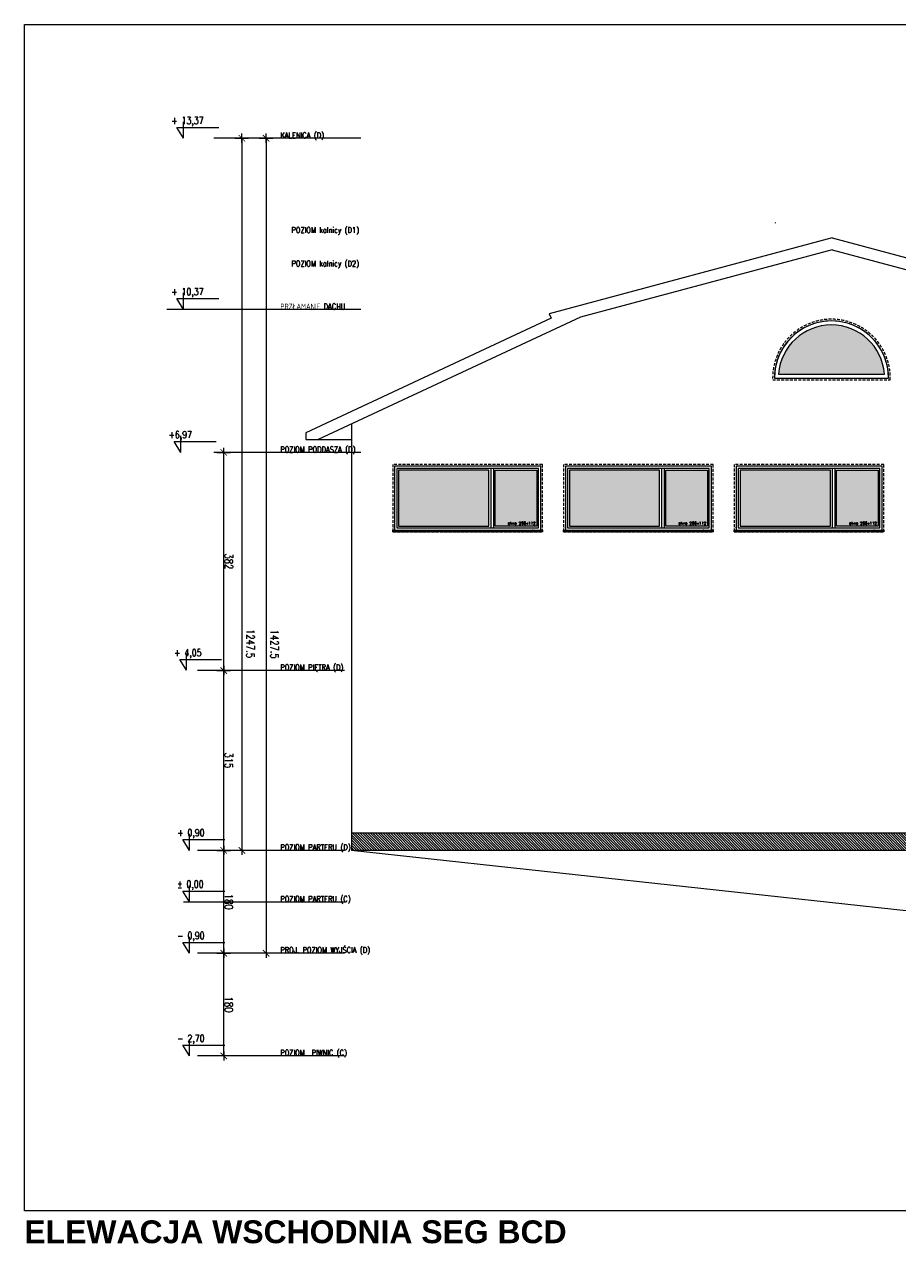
# Model space of a CAD drawing. Header units: millimetres. Extents: x -82287 to 177822, y -399756 to 0.
# Tile 33 of 228: x 61139 to 62668, y -241835 to -239700. Entities that reach past the tile are written whole.
import ezdxf
from ezdxf.enums import TextEntityAlignment as Align

# ---------------------------------------------------------------- set-up
doc = ezdxf.new("R2010")
doc.units = ezdxf.units.MM
doc.header["$MEASUREMENT"] = 0
doc.linetypes.add('SUŁOSZOWA - PB 21 03$0$CARKOVANA', pattern=[7.5, 5, -2.5])
doc.layers.get('DEFPOINTS').update_dxf_attribs({"lineweight": 50})
doc.layers.add('FL_XREF', color=252, linetype='Continuous')
for name, color, linetype, lineweight in [('SUŁOSZOWA - PB 21 03$0$! opisy okien elewacja', 251, 'Continuous', 0), ('SUŁOSZOWA - PB 21 03$0$!! 0_ Istn-okna', 251, 'Continuous', 0), ('SUŁOSZOWA - PB 21 03$0$!! 0_ Istn-sciany', 251, 'Continuous', 0), ('SUŁOSZOWA - PB 21 03$0$!! 0_ Opis', 251, 'Continuous', 0), ('SUŁOSZOWA - PB 21 03$0$!! 0_ WIDOK ELEWACJA', 251, 'Continuous', 0), ('SUŁOSZOWA - PB 21 03$0$!! 0_Opis_pom', 251, 'Continuous', 0), ('SUŁOSZOWA - PB 21 03$0$!! 1_Hatch dach', 251, 'Continuous', 0), ('SUŁOSZOWA - PB 21 03$0$!! 1_OPIS POM NOWE', 251, 'Continuous', 0), ('SUŁOSZOWA - PB 21 03$0$!! 2_ELEWACJA COKÓŁ', 251, 'Continuous', 0), ('SUŁOSZOWA - PB 21 03$0$!! 2_NOWE OKNA WIDOk - remont', 251, 'Continuous', 0), ('SUŁOSZOWA - PB 21 03$0$0-rzedne-blok', 251, 'Continuous', 0)]:
    doc.layers.add(name, color=color, linetype=linetype, lineweight=lineweight)
doc.layers.add('SUŁOSZOWA - PB 21 03$0$ND', color=251, linetype='Continuous', lineweight=0, plot=False)
doc.styles.add('SUŁOSZOWA - PB 21 03$0$ARIAL', font='tahoma.ttf')
doc.styles.add('SUŁOSZOWA - PB 21 03$0$DEUTSCH', font='SIMPLEX8')
doc.styles.add('SUŁOSZOWA - PB 21 03$0$SIMPLEX', font='simplex.shx', dxfattribs={"width": 0.77})
doc.styles.add('SUŁOSZOWA - PB 21 03$0$STYLE10', font='arialbd.ttf')
doc.styles.add('SUŁOSZOWA - PB 21 03$0$TXT', font='simplex.shx')
doc.dimstyles.new('SUŁOSZOWA - PB 21 03$0$OL PB 100', dxfattribs={"dimscale": 4, "dimtxt": 3.5, "dimasz": 0.2, "dimexe": 10, "dimexo": 10, "dimgap": 0.5, "dimtad": 1, "dimdec": 1, "dimrnd": 0.5, "dimzin": 9, "dimdsep": 46, "dimtxsty": 'SUŁOSZOWA - PB 21 03$0$SIMPLEX', "dimblk": 'SUŁOSZOWA - PB 21 03$0$thick_MSz', "dimcen": 0.05, "dimdle": 8, "dimse1": 1, "dimse2": 1, "dimclrd": 256, "dimclre": 256, "dimclrt": 3, "dimadec": 1, "dimazin": 2, "dimtfac": 1, "dimtdec": 1, "dimtix": 1, "dimtofl": 0, "dimtmove": 2, "dimatfit": 3, "dimldrblk": 'SUŁOSZOWA - PB 21 03$0$thick_MSz', "dimfxl": 10, "dimfxlon": 1, "dimtolj": 1, "dimlwd": -1, "dimlwe": -1, "dimarcsym": 0})

# ---------------------------------------------------------------- blocks, each defined once
blk = doc.blocks.new('SUŁOSZOWA - PB 21 03$0$okno 266x112')
at = {"layer": 'SUŁOSZOWA - PB 21 03$0$!! 1_Hatch dach', "true_color": 0x575757}
h = blk.add_hatch(dxfattribs=at)
h.set_pattern_fill('ANSI31', color=251, scale=0.05, angle=180)
h.set_pattern_definition([(225, (48759.55389, -227260.51076), (0.11225320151, -0.11225320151), [])])
h.paths.add_polyline_path([(212, 10312.8), (-50, 10312.8), (-50, 10315.8), (212, 10315.8)])
h = blk.add_hatch(dxfattribs=at)
h.set_pattern_fill('DOTS', color=251, angle=180)
h.set_pattern_definition([(180, (0, 0), (-0.79375, -1.5875), [0, -1.5875])])
h.paths.add_polyline_path([(43.8, 10207.8), (202, 10207.8), (202, 10305.8), (43.8, 10305.8)])
h.paths.add_polyline_path([(32.8, 10207.8), (-40, 10207.8), (-40, 10305.8), (32.8, 10305.8)])
at = {"layer": 'SUŁOSZOWA - PB 21 03$0$! opisy okien elewacja'}
for p in [(-33, 10312.8), (209, 10314.3), (209, 10312.8), (209, 10308.3)]:
    blk.add_point(p, dxfattribs=at)
at = {"layer": 'SUŁOSZOWA - PB 21 03$0$!! 0_ Istn-okna', "linetype": 'SUŁOSZOWA - PB 21 03$0$CARKOVANA', "lineweight": 5}
blk.add_lwpolyline([(212, 10315.8), (-50, 10315.8), (-50, 10197.8), (212, 10197.8)], close=True, dxfattribs=at)
at = {"layer": 'SUŁOSZOWA - PB 21 03$0$!! 0_ Istn-okna'}
for points in [[(212, 10312.8), (-50, 10312.8), (-50, 10315.8), (212, 10315.8)], [(209, 10312.8), (-47, 10312.8), (-47, 10200.8), (209, 10200.8)], [(205, 10308.8), (-43, 10308.8), (-43, 10204.8), (205, 10204.8)], [(32.8, 10207.8), (-40, 10207.8), (-40, 10305.8), (32.8, 10305.8)], [(43.8, 10207.8), (202, 10207.8), (202, 10305.8), (43.8, 10305.8)]]:
    blk.add_lwpolyline(points, close=True, dxfattribs=at)
for points in [[(35.8, 10308.8), (-43, 10308.8)], [(35.8, 10204.8), (35.8, 10308.8)], [(205, 10308.8), (40.8, 10308.8)], [(40.8, 10204.8), (40.8, 10308.8)]]:
    blk.add_lwpolyline(points, dxfattribs=at)
at = {"insert": (10.9, 10298.3), "char_height": 5, "attachment_point": 1, "rotation": 180, "style": 'SUŁOSZOWA - PB 21 03$0$TXT'}
blk.add_mtext_dynamic_manual_height_columns('okno 266x112', width=52.63, gutter_width=75, heights=[0], dxfattribs=at)
blk = doc.blocks.new('SUŁOSZOWA - PB 21 03$0$okno polokragle')
at = {"layer": 'SUŁOSZOWA - PB 21 03$0$!! 1_Hatch dach', "true_color": 0x575757}
h = blk.add_hatch(dxfattribs=at)
h.set_pattern_fill('DOTS', color=251, angle=270)
h.set_pattern_definition([(90, (0, 0), (-1.5875, 0.79375), [0, -1.5875])])
h.paths.add_polyline_path([(-18333.5, 7496.3), (-18333.5, 7310.8, 0.927362)])
at = {"layer": 'SUŁOSZOWA - PB 21 03$0$!! 0_ Istn-okna', "linetype": 'SUŁOSZOWA - PB 21 03$0$CARKOVANA', "lineweight": 5}
blk.add_lwpolyline([(-18343.5, 7506.5), (-18343.5, 7300.6)], dxfattribs=at)
at = {"layer": 'SUŁOSZOWA - PB 21 03$0$!! 0_ Istn-okna'}
for points in [[(-18340.5, 7503.6), (-18340.5, 7303.6)], [(-18333.5, 7496.3), (-18333.5, 7310.8)]]:
    blk.add_lwpolyline(points, dxfattribs=at)
at = {"layer": 'SUŁOSZOWA - PB 21 03$0$!! 0_ Istn-okna', "linetype": 'SUŁOSZOWA - PB 21 03$0$CARKOVANA', "lineweight": 5}
blk.add_arc((-18340.5, 7403.6), 103, 268.331, 91.669, dxfattribs=at)
at = {"layer": 'SUŁOSZOWA - PB 21 03$0$!! 0_ Istn-okna'}
for radius, start, end in [(100, 270, 90), (93, 274.3167, 85.6833)]:
    blk.add_arc((-18340.5, 7403.6), radius, start, end, dxfattribs=at)
blk = doc.blocks.new('SUŁOSZOWA - PB 21 03$0$D_kota')
for p, q in [((8.7, 0), (8.7, 23)), ((-0.8, 15), (8.7, 15)), ((8.7, 0), (-0.8, 15))]:
    blk.add_line(p, q)
blk.add_lwpolyline([(-0.8, 15), (57.9, 15)])
at = {"style": 'SUŁOSZOWA - PB 21 03$0$DEUTSCH', "width": 0.8}
blk.add_attdef('POZ.ARCH', (7.3, 19.7), '', height=10, dxfattribs=at)
blk = doc.blocks.new('SUŁOSZOWA - PB 21 03$0$thick_MSz')
for p, q in [((-10, 0), (10, 0)), ((0, 15), (0, -15))]:
    blk.add_line(p, q)
at = {"const_width": 2, "elevation": 2}
blk.add_lwpolyline([(-7.1, -7.1), (7.1, 7.1)], dxfattribs=at)
blk = doc.blocks.new('*D182')
at = {"layer": 'DEFPOINTS', "color": 0, "ltscale": 100, "transparency": 16777216}
for p in [(-7256.9, 8688.1), (-7256.9, 8610.3), (-6009.6, 8600.1)]:
    blk.add_point(p, dxfattribs=at)
at = {"layer": 'SUŁOSZOWA - PB 21 03$0$ND', "ltscale": 100, "transparency": 16777216}
blk.add_line((-6010.4, 8610.3), (-7256.1, 8610.3), dxfattribs=at)
at = {"layer": 'SUŁOSZOWA - PB 21 03$0$ND', "ltscale": 100, "transparency": 16777216, "xscale": 0.8, "yscale": 0.8, "zscale": 0.8}
for p, rotation in [((-7256.9, 8610.3), 180.0000000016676), ((-6009.6, 8610.3), 1.667526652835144e-09)]:
    blk.add_blockref('SUŁOSZOWA - PB 21 03$0$thick_MSz', p, dxfattribs=dict(at, rotation=rotation))
at = {"layer": 'SUŁOSZOWA - PB 21 03$0$ND', "color": 3, "ltscale": 100, "transparency": 16777216, "insert": (-6894.8, 8595.3), "char_height": 14, "attachment_point": 5, "rotation": 180, "style": 'SUŁOSZOWA - PB 21 03$0$SIMPLEX'}
blk.add_mtext('\\A1;1247.5', dxfattribs=at)
blk = doc.blocks.new('*D183')
at = {"layer": 'DEFPOINTS', "color": 0, "ltscale": 100, "transparency": 16777216}
for p in [(-7436.9, 8703.8), (-7256.9, 8703.8), (-7256.9, 8642)]:
    blk.add_point(p, dxfattribs=at)
at = {"layer": 'SUŁOSZOWA - PB 21 03$0$ND', "ltscale": 100, "transparency": 16777216}
blk.add_line((-7436.1, 8642), (-7257.7, 8642), dxfattribs=at)
at = {"layer": 'SUŁOSZOWA - PB 21 03$0$ND', "ltscale": 100, "transparency": 16777216, "xscale": 0.8, "yscale": 0.8, "zscale": 0.8}
for p, rotation in [((-7436.9, 8642), 180.0000000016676), ((-7256.9, 8642), 1.667526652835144e-09)]:
    blk.add_blockref('SUŁOSZOWA - PB 21 03$0$thick_MSz', p, dxfattribs=dict(at, rotation=rotation))
at = {"layer": 'SUŁOSZOWA - PB 21 03$0$ND', "color": 3, "ltscale": 100, "transparency": 16777216, "insert": (-7346.9, 8633), "char_height": 14, "attachment_point": 5, "rotation": 180, "style": 'SUŁOSZOWA - PB 21 03$0$SIMPLEX'}
blk.add_mtext('\\A1;180', dxfattribs=at)
blk = doc.blocks.new('*D184')
at = {"layer": 'DEFPOINTS', "color": 0, "ltscale": 100, "transparency": 16777216}
for p in [(-7256.9, 8703.8), (-6941.9, 8703.8), (-6941.9, 8642)]:
    blk.add_point(p, dxfattribs=at)
at = {"layer": 'SUŁOSZOWA - PB 21 03$0$ND', "ltscale": 100, "transparency": 16777216}
blk.add_line((-7256.1, 8642), (-6942.7, 8642), dxfattribs=at)
at = {"layer": 'SUŁOSZOWA - PB 21 03$0$ND', "ltscale": 100, "transparency": 16777216, "xscale": 0.8, "yscale": 0.8, "zscale": 0.8, "rotation": 180}
blk.add_blockref('SUŁOSZOWA - PB 21 03$0$thick_MSz', (-7256.9, 8642), dxfattribs=at)
at = {"layer": 'SUŁOSZOWA - PB 21 03$0$ND', "ltscale": 100, "transparency": 16777216, "xscale": 0.8, "yscale": 0.8, "zscale": 0.8}
blk.add_blockref('SUŁOSZOWA - PB 21 03$0$thick_MSz', (-6941.9, 8642), dxfattribs=at)
at = {"layer": 'SUŁOSZOWA - PB 21 03$0$ND', "color": 3, "ltscale": 100, "transparency": 16777216, "insert": (-7099.4, 8633), "char_height": 14, "attachment_point": 5, "rotation": 180, "style": 'SUŁOSZOWA - PB 21 03$0$SIMPLEX'}
blk.add_mtext('\\A1;315', dxfattribs=at)
blk = doc.blocks.new('*D185')
at = {"layer": 'DEFPOINTS', "color": 0, "ltscale": 100, "transparency": 16777216}
for p in [(-6941.9, 8703.8), (-6559.9, 8703.8), (-6559.9, 8642)]:
    blk.add_point(p, dxfattribs=at)
at = {"layer": 'SUŁOSZOWA - PB 21 03$0$ND', "ltscale": 100, "transparency": 16777216}
blk.add_line((-6941.1, 8642), (-6560.7, 8642), dxfattribs=at)
at = {"layer": 'SUŁOSZOWA - PB 21 03$0$ND', "ltscale": 100, "transparency": 16777216, "xscale": 0.8, "yscale": 0.8, "zscale": 0.8, "rotation": 180}
blk.add_blockref('SUŁOSZOWA - PB 21 03$0$thick_MSz', (-6941.9, 8642), dxfattribs=at)
at = {"layer": 'SUŁOSZOWA - PB 21 03$0$ND', "ltscale": 100, "transparency": 16777216, "xscale": 0.8, "yscale": 0.8, "zscale": 0.8}
blk.add_blockref('SUŁOSZOWA - PB 21 03$0$thick_MSz', (-6559.9, 8642), dxfattribs=at)
at = {"layer": 'SUŁOSZOWA - PB 21 03$0$ND', "color": 3, "ltscale": 100, "transparency": 16777216, "insert": (-6750.9, 8633), "char_height": 14, "attachment_point": 5, "rotation": 180, "style": 'SUŁOSZOWA - PB 21 03$0$SIMPLEX'}
blk.add_mtext('\\A1;382', dxfattribs=at)
blk = doc.blocks.new('*D186')
at = {"layer": 'DEFPOINTS', "color": 0, "ltscale": 100, "transparency": 16777216}
for p in [(-7616.9, 8679.3), (-7436.9, 8679.3), (-7436.9, 8642)]:
    blk.add_point(p, dxfattribs=at)
at = {"layer": 'SUŁOSZOWA - PB 21 03$0$ND', "ltscale": 100, "transparency": 16777216}
blk.add_line((-7616.1, 8642), (-7437.7, 8642), dxfattribs=at)
at = {"layer": 'SUŁOSZOWA - PB 21 03$0$ND', "ltscale": 100, "transparency": 16777216, "xscale": 0.8, "yscale": 0.8, "zscale": 0.8}
for p, rotation in [((-7616.9, 8642), 180.0000000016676), ((-7436.9, 8642), 1.667526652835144e-09)]:
    blk.add_blockref('SUŁOSZOWA - PB 21 03$0$thick_MSz', p, dxfattribs=dict(at, rotation=rotation))
at = {"layer": 'SUŁOSZOWA - PB 21 03$0$ND', "color": 3, "ltscale": 100, "transparency": 16777216, "insert": (-7526.9, 8633), "char_height": 14, "attachment_point": 5, "rotation": 180, "style": 'SUŁOSZOWA - PB 21 03$0$SIMPLEX'}
blk.add_mtext('\\A1;180', dxfattribs=at)
blk = doc.blocks.new('*D187')
at = {"layer": 'DEFPOINTS', "color": 0, "ltscale": 100, "transparency": 16777216}
for p in [(-7436.9, 8688.1), (-7436.9, 8567.8), (-6009.6, 8557.6)]:
    blk.add_point(p, dxfattribs=at)
at = {"layer": 'SUŁOSZOWA - PB 21 03$0$ND', "ltscale": 100, "transparency": 16777216}
blk.add_line((-6010.4, 8567.8), (-7436.1, 8567.8), dxfattribs=at)
at = {"layer": 'SUŁOSZOWA - PB 21 03$0$ND', "ltscale": 100, "transparency": 16777216, "xscale": 0.8, "yscale": 0.8, "zscale": 0.8}
for p, rotation in [((-7436.9, 8567.8), 180.0000000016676), ((-6009.6, 8567.8), 1.667526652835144e-09)]:
    blk.add_blockref('SUŁOSZOWA - PB 21 03$0$thick_MSz', p, dxfattribs=dict(at, rotation=rotation))
at = {"layer": 'SUŁOSZOWA - PB 21 03$0$ND', "color": 3, "ltscale": 100, "transparency": 16777216, "insert": (-6895.9, 8552.8), "char_height": 14, "attachment_point": 5, "rotation": 180, "style": 'SUŁOSZOWA - PB 21 03$0$SIMPLEX'}
blk.add_mtext('\\A1;1427.5', dxfattribs=at)
blk = doc.blocks.new('SUŁOSZOWA - PB 21 03$0$BLOK POZIOMY SALA GIMNASTYCZNA')
for p, q in [((-7616.85, 8430.57), (-7616.85, 8688.11)), ((-7436.85, 8430.57), (-7436.85, 8688.11)), ((-7256.85, 8430.57), (-7256.85, 8688.11)), ((-6941.85, 8430.57), (-6941.85, 8688.11)), ((-6559.85, 8401.77), (-6559.85, 8659.32)), ((-6309.42, 8401.77), (-6309.42, 8659.32)), ((-6009.57, 8401.77), (-6009.57, 8659.32))]:
    blk.add_line(p, q)
for points in [[(-6309.42, 8401.77), (-6309.42, 8741.67)], [(-7346.85, 8712.69), (-7346.85, 8429.66)]]:
    blk.add_lwpolyline(points)
at = {"layer": 'SUŁOSZOWA - PB 21 03$0$0-rzedne-blok'}
ref = blk.add_blockref('SUŁOSZOWA - PB 21 03$0$D_kota', (-6559.85, 8727.86), dxfattribs=dict(at, xscale=1.250000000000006, yscale=1.250000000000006, zscale=1.250000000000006, rotation=270))
ref.add_attrib('POZ.ARCH', '+6,97', (-6535.27, 8738.69), dxfattribs={"layer": '0', "height": 12.5, "rotation": 270, "style": 'SUŁOSZOWA - PB 21 03$0$DEUTSCH', "width": 0.8})
ref = blk.add_blockref('SUŁOSZOWA - PB 21 03$0$D_kota', (-6309.42, 8723.05), dxfattribs=dict(at, xscale=1.250000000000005, yscale=1.250000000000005, zscale=1.250000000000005, rotation=270))
ref.add_attrib('POZ.ARCH', '+ 10,37', (-6284.84, 8733.88), dxfattribs={"layer": '0', "height": 12.5, "rotation": 270, "style": 'SUŁOSZOWA - PB 21 03$0$DEUTSCH', "width": 0.8})
ref = blk.add_blockref('SUŁOSZOWA - PB 21 03$0$D_kota', (-6009.57, 8723.05), dxfattribs=dict(at, xscale=1.250000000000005, yscale=1.250000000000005, zscale=1.250000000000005, rotation=270))
ref.add_attrib('POZ.ARCH', '+ 13,37', (-5984.99, 8733.88), dxfattribs={"layer": '0', "height": 12.5, "rotation": 270, "style": 'SUŁOSZOWA - PB 21 03$0$DEUTSCH', "width": 0.8})
ref = blk.add_blockref('SUŁOSZOWA - PB 21 03$0$D_kota', (-7616.85, 8712.69), dxfattribs=dict(at, xscale=1.250000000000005, yscale=1.250000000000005, zscale=1.250000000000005, rotation=270))
ref.add_attrib('POZ.ARCH', '- 2,70  ', (-7592.27, 8723.52), dxfattribs={"layer": '0', "height": 12.5, "rotation": 270, "style": 'SUŁOSZOWA - PB 21 03$0$DEUTSCH', "width": 0.8})
ref = blk.add_blockref('SUŁOSZOWA - PB 21 03$0$D_kota', (-7436.85, 8712.69), dxfattribs=dict(at, xscale=1.250000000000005, yscale=1.250000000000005, zscale=1.250000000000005, rotation=270))
ref.add_attrib('POZ.ARCH', '- 0,90  ', (-7412.27, 8723.52), dxfattribs={"layer": '0', "height": 12.5, "rotation": 270, "style": 'SUŁOSZOWA - PB 21 03$0$DEUTSCH', "width": 0.8})
ref = blk.add_blockref('SUŁOSZOWA - PB 21 03$0$D_kota', (-7346.85, 8712.69), dxfattribs=dict(at, xscale=1.250000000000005, yscale=1.250000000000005, zscale=1.250000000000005, rotation=270))
ref.add_attrib('POZ.ARCH', '%%p 0,00  ', (-7322.27, 8723.52), dxfattribs={"layer": '0', "height": 12.5, "rotation": 270, "style": 'SUŁOSZOWA - PB 21 03$0$DEUTSCH', "width": 0.8})
ref = blk.add_blockref('SUŁOSZOWA - PB 21 03$0$D_kota', (-7256.85, 8712.69), dxfattribs=dict(at, xscale=1.250000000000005, yscale=1.250000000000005, zscale=1.250000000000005, rotation=270))
ref.add_attrib('POZ.ARCH', '+ 0,90  ', (-7232.27, 8723.52), dxfattribs={"layer": '0', "height": 12.5, "rotation": 270, "style": 'SUŁOSZOWA - PB 21 03$0$DEUTSCH', "width": 0.8})
ref = blk.add_blockref('SUŁOSZOWA - PB 21 03$0$D_kota', (-6941.38, 8718.1), dxfattribs=dict(at, xscale=1.250000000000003, yscale=1.250000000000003, zscale=1.250000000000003, rotation=269.9999999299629))
ref.add_attrib('POZ.ARCH', '+ 4,05', (-6916.8, 8728.93), dxfattribs={"layer": '0', "height": 12.5, "rotation": 270, "style": 'SUŁOSZOWA - PB 21 03$0$DEUTSCH', "width": 0.8})
at = {"style": 'SUŁOSZOWA - PB 21 03$0$SIMPLEX', "width": 0.77}
for s, p in [('POZIOM  PIWNIC (C)', (-7616.31, 8542.85)), ('PROJ. POZIOM WYJŚCIA (D)', (-7436.31, 8542.85)), ('POZIOM PARTERU (C)', (-7346.85, 8542.85)), ('POZIOM PARTERU (D)', (-7256.31, 8542.85)), ('POZIOM PIĘTRA (D)', (-6941.31, 8542.85)), ('POZIOM PODDASZA (D)', (-6559.85, 8542.85)), ('PRZŁAMANIE DACHU', (-6309.42, 8542.85)), ('KALENICA (D)', (-6009.57, 8542.85)), ('POZIOM kalnicy (D2)', (-6234.21, 8523.33, -0.04)), ('POZIOM kalnicy (D1)', (-6175.6, 8523.33, -0.04))]:
    blk.add_text(s, height=10, rotation=270, dxfattribs=at).set_placement(p)
at = {"layer": 'SUŁOSZOWA - PB 21 03$0$ND', "ltscale": 100}
for base, p1, p2, picture, middle in [((-7256.85, 8641.97), (-7436.85, 8703.84), (-7256.85, 8703.84), '*D183', (-7346.85, 8632.97)), ((-7436.85, 8641.97), (-7616.85, 8679.26), (-7436.85, 8679.26), '*D186', (-7526.85, 8632.97))]:
    dim = blk.add_linear_dim(base=base, p1=p1, p2=p2, angle=0, dimstyle='SUŁOSZOWA - PB 21 03$0$OL PB 100', dxfattribs=at)
    dim.commit()
    dim.dimension.update_dxf_attribs({"geometry": picture, "text_midpoint": middle})
for base, p1, p2, picture, middle in [((-6941.85, 8641.97), (-7256.85, 8703.84), (-6941.85, 8703.84), '*D184', (-7099.35, 8632.97)), ((-6559.85, 8641.97), (-6941.85, 8703.84), (-6559.85, 8703.84), '*D185', (-6750.85, 8632.97))]:
    dim = blk.add_linear_dim(base=base, p1=p1, p2=p2, dimstyle='SUŁOSZOWA - PB 21 03$0$OL PB 100', dxfattribs=at)
    dim.commit()
    dim.dimension.update_dxf_attribs({"geometry": picture, "text_midpoint": middle})
for base, p1, p2, picture, middle in [((-7436.85, 8567.75), (-6009.57, 8557.61), (-7436.85, 8688.11), '*D187', (-6895.9, 8552.8)), ((-7256.85, 8610.27), (-6009.57, 8600.13), (-7256.85, 8688.11), '*D182', (-6894.77, 8595.31))]:
    dim = blk.add_linear_dim(base=base, p1=p1, p2=p2, angle=0, dimstyle='SUŁOSZOWA - PB 21 03$0$OL PB 100', dxfattribs=at)
    dim.commit()
    dim.dimension.update_dxf_attribs({"geometry": picture, "text_midpoint": middle, "dimtype": 160})
blk = doc.blocks.new('SUŁOSZOWA - PB 21 03')
at = {"layer": 'SUŁOSZOWA - PB 21 03$0$!! 2_ELEWACJA COKÓŁ'}
h = blk.add_hatch(dxfattribs=at)
h.set_pattern_fill('ANSI31', color=250, angle=-90)
h.set_pattern_definition([(315, (261219.8475, -171915.682), (2.24506403, 2.24506403), [])])
h.paths.add_polyline_path([(62915.25917, -241199.35053), (62915.25917, -241169.35053), (61649.25917, -241169.35053), (61649.25917, -241199.35053)])
h.paths.add_polyline_path([(61540.34755, -241199.47958), (61693.41303, -241199.47958), (61693.41303, -241175.86839), (61540.34755, -241175.86839)], flags=9)
at = {"layer": 'SUŁOSZOWA - PB 21 03$0$! opisy okien elewacja'}
blk.add_lwpolyline([(68096.18025, -239752.90582), (68096.18025, -241830.32956), (61076.44714, -241830.32956), (61076.44714, -239752.90582)], close=True, dxfattribs=at)
at = {"layer": 'SUŁOSZOWA - PB 21 03$0$!! 0_ Istn-sciany'}
blk.add_lwpolyline([(62905.25917, -241336.35053), (61649.25917, -241199.35053)], dxfattribs=at)
at = {"layer": 'SUŁOSZOWA - PB 21 03$0$!! 0_ WIDOK ELEWACJA'}
for points in [[(62391.25917, -240099.99481), (62392.25917, -240100.26276)], [(62491.25919, -240126.78973), (61995.55467, -240259.61336)], [(62491.25919, -240126.78973), (62959.53237, -240252.26315)], [(62491.25919, -240147.49525), (62050.71749, -240265.53805)], [(62491.25919, -240147.49525), (62950.33508, -240270.50427)], [(61995.55467, -240259.61336), (61999.22401, -240267.48229)], [(61999.22401, -240267.48229), (61569.25917, -240467.97819)], [(62050.71749, -240265.53805), (61590.84912, -240479.97819)], [(62390.25919, -240372.25117), (62590.25919, -240372.25117)], [(61649.25917, -240452.74113), (61649.25917, -241199.35053)], [(61569.25917, -240467.97819), (61569.25917, -240479.97819), (61590.84912, -240479.97819)], [(61590.84912, -240479.97819), (61649.25917, -240479.97819)], [(62922.25917, -241169.35053), (61649.25917, -241169.35053)], [(63143.25917, -241199.35053), (61649.25917, -241199.35053)]]:
    blk.add_lwpolyline(points, dxfattribs=at)
blk.add_arc((62490.25919, -240372.25117), 100, 0, 180, dxfattribs=at)
at = {"layer": 'SUŁOSZOWA - PB 21 03$0$! opisy okien elewacja', "rotation": 89.99999999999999}
for name, p in [('SUŁOSZOWA - PB 21 03$0$BLOK POZIOMY SALA GIMNASTYCZNA', (70067.61568, -233942.49632)), ('SUŁOSZOWA - PB 21 03$0$okno polokragle', (69893.84285, -222031.70508))]:
    blk.add_blockref(name, p, dxfattribs=at)
at = {"layer": 'SUŁOSZOWA - PB 21 03$0$!! 2_NOWE OKNA WIDOk - remont', "rotation": 180}
for p in [(61934.09252, -230325.59554), (62233.09252, -230325.59554), (62532.09252, -230325.59554)]:
    blk.add_blockref('SUŁOSZOWA - PB 21 03$0$okno 266x112', p, dxfattribs=at)
at = {"layer": 'SUŁOSZOWA - PB 21 03$0$!! 0_ Opis', "insert": (61076.44714, -241847.28818), "char_height": 40, "attachment_point": 1, "style": 'SUŁOSZOWA - PB 21 03$0$STYLE10'}
blk.add_mtext_dynamic_manual_height_columns('ELEWACJA WSCHODNIA SEG BCD', width=2318.6701957, gutter_width=75, heights=[0], dxfattribs=at)
at = {"layer": 'SUŁOSZOWA - PB 21 03$0$!! 0_Opis_pom', "ltscale": 0.7, "style": 'SUŁOSZOWA - PB 21 03$0$ARIAL'}
for tag, p in [('B0,19', (52679.2094, -194257.55204)), ('B2,14', (73874.0461, -194402.0887)), ('B1,21', (60405.50261, -194427.18207)), ('B2,12', (73342.49259, -194413.89249)), ('A1,16', (59129.54925, -194448.08429)), ('B1,19', (59914.81903, -194448.15658)), ('B2,11', (73069.01144, -194438.89383)), ('B2,16', (75195.07765, -194441.83446)), ('B0,15', (51514.15008, -194461.8073)), ('A1,1', (58808.06672, -194460.94161)), ('B1/17', (59524.53699, -194450.37428)), ('1,22', (60947.33929, -194456.1144)), ('1,23', (61575.22173, -194450.37428)), ('B2,19.1', (76701.67035, -194466.03695)), ('B3,7', (87459.81312, -194465.07097)), ('B3,3', (88235.73906, -194465.79732)), ('B0,18', (52071.43815, -194478.40179)), ('B1,18', (59715.51745, -194473.87108)), ('B1,20', (60198.53687, -194490.17374)), ('B2,10', (72728.63362, -194489.37283)), ('B2,15', (74566.38885, -194487.81114)), ('B2,17', (75506.7465, -194471.3759)), ('B3,6', (86826.65132, -194483.15512)), ('B3,8', (90006.66539, -194478.47972)), ('A0,6', (49094.40602, -194505.72387)), ('A2,5', (72452.45009, -194505.90583)), ('B2,13', (73649.91716, -194500.01242)), ('A0,5', (49399.71914, -194533.19455)), ('A0,4', (49692.81919, -194517.93289)), ('A0,3', (49906.53818, -194524.03766)), ('B0,20', (53125.45224, -194527.8835)), ('B0,22', (54187.56644, -194519.04308)), ('A1,6', (58565.96262, -194514.50753)), ('B1,1', (61908.24378, -194515.48656)), ('B0,21', (53847.26622, -194535.08002)), ('B1,3', (62229.35503, -194604.49851)), ('B2,18', (75922.43604, -194612.23635)), ('B2,19', (77152.69039, -194617.53776)), ('A3,4', (85509.27934, -194642.47136)), ('B0,16', (51457.40872, -194704.43091)), ('B0,24B', (54824.42896, -194684.26784)), ('B1,4', (63476.45184, -194691.11207)), ('B0,13', (50367.63944, -194706.5583)), ('B0,17', (51897.58569, -194706.77195)), ('A1,5', (58149.22649, -194724.80163)), ('A2,4', (71695.75649, -194707.44268)), ('B0,23', (54542.05776, -194742.93939)), ('A1,2', (58744.42262, -194746.622)), ('A2.1', (72371.45884, -194731.56251)), ('B1,2D', (60756.29674, -194750.92727)), ('B0,14', (50962.60809, -194789.06568)), ('A1,15', (59129.54925, -194780.73348)), ('A3.1', (86079.08704, -194786.62422)), ('A0,2', (49295.91259, -194810.95246)), ('B1,4', (63483.03852, -194791.04365)), ('B0,7', (52851.95551, -194845.56115)), ('B1,2B', (62374.83512, -194841.86715)), ('B2.7', (74548.27897, -194836.12781)), ('B3,2', (89035.72921, -194837.99287)), ('B1,2A', (61803.35407, -194869.27513)), ('B0,8', (51561.38742, -194890.27848)), ('A1,3', (58810.05243, -195008.83917)), ('A3.2', (86016.50296, -195004.88875)), ('A0,10', (49695.87246, -195042.9259)), ('A0,1', (49914.27925, -195025.82804)), ('B0,17', (51225.06492, -195049.74007)), ('A0,7', (49042.50308, -195082.6056)), ('B0,6', (52110.41055, -195069.39267)), ('B1,8', (61403.63433, -195071.25189)), ('A2.2', (72371.45884, -195070.78713)), ('B2.2', (74976.1855, -195068.47988)), ('B3,11', (88623.94853, -195099.23575)), ('B3,4', (87612.56208, -195132.78192)), ('B3,5', (86839.47632, -195174.05241)), ('B0,12', (50313.60595, -195207.52936)), ('B0,11', (50726.178, -195219.06638)), ('B1,6', (63686.26823, -195231.3997)), ('B3,10', (89778.42161, -195220.68871)), ('B0,10', (51476.34179, -195259.44699)), ('B0,24A', (54359.17011, -195245.97867)), ('A1,4', (58093.66276, -195250.96213)), ('B3,9', (90479.74099, -195260.18621)), ('A0,11', (49643.96951, -195271.84772)), ('B1,14', (59332.54805, -195280.73534)), ('A0,8', (49042.50308, -195293.21363)), ('B0,9', (51798.4912, -195291.17482)), ('B2,21', (75970.16114, -195290.81005)), ('B0,3', (52068.59538, -195319.60465)), ('B1,13', (60186.62513, -195314.46953)), ('B1,10', (60892.94126, -195319.45825)), ('B1,5', (63419.22943, -195317.21026)), ('A2.3', (71832.37045, -195318.78232)), ('B2,9', (73175.51251, -195317.21162)), ('B2,4', (74493.5947, -195318.7733)), ('B2,3', (74674.2815, -195319.28036)), ('A3,3', (85569.83931, -195318.78232)), ('B1,9', (61058.12383, -195344.48743)), ('B2,8', (73894.209, -195338.18956)), ('B2,20', (77211.021, -195343.82367)), ('B3,1', (88723.65615, -195329.98594)), ('B0,2', (52227.2348, -195357.98297)), ('B2.1', (75304.74121, -195348.36327)), ('B1,2C', (61827.40698, -195369.02625)), ('B1,7', (62134.52151, -195372.05069)), ('B0,1', (53061.17304, -195403.85659)), ('A0,9', (49001.50444, -195413.15723)), ('A0,12', (49689.76592, -195485.50737)), ('B0,4', (52224.78303, -195500.96352)), ('B1,11', (61050.00078, -195512.89565)), ('B2,5', (74686.48999, -195507.24036)), ('B0,5', (52066.14362, -195556.83806)), ('B1,12', (60864.00751, -195544.00738)), ('B2,6', (74499.29165, -195549.55175)), ('C2,2', (74812.78942, -195865.8959)), ('C1,3', (61091.58871, -195973.27844)), ('C0,2A', (52278.30875, -196050.48297)), ('C0,1', (52808.36775, -196132.34208)), ('C1,2', (61690.27405, -196439.72387)), ('C1,1', (62060.59754, -196465.28533)), ('C3,1', (88979.71614, -196545.67785)), ('C0,2B', (53028.88223, -196668.8019)), ('C1,4', (61008.68123, -196686.32122)), ('C2,1', (75334.65984, -196786.2197)), ('C2,3', (74834.65119, -196933.26657)), ('C1,5', (61062.7252, -196991.42453)), ('C1,10', (62127.38542, -196998.81344)), ('C1,9', (62147.33751, -197289.53424)), ('C1,6', (61131.41824, -197329.69535)), ('C0,3', (52181.98562, -197341.92176)), ('D1,1', (73931.12245, -197584.03121)), ('C0,4', (52345.96562, -197596.60561)), ('D0,18', (60296.49264, -197617.95269)), ('C2,4', (75243.70451, -197663.89)), ('D0,7', (59141.53804, -197722.84718)), ('D0,3', (59562.25866, -197751.14316)), ('D0,17', (60701.16801, -197741.44864)), ('C1,7', (61222.2575, -197737.18052)), ('D1,6', (72757.78643, -197751.22612)), ('D1,4', (73157.19908, -197744.29721)), ('D0,10', (58357.73602, -197820.93991)), ('D0,6', (58741.71849, -197802.61699)), ('D,09', (59195.67196, -197881.51243)), ('C0,5', (52269.72696, -197902.4362)), ('C0,6', (52872.93793, -197917.07354)), ('D0,2', (59943.06082, -197917.06725)), ('D1,3', (73475.28953, -197924.29875)), ('D0,16', (60721.3534, -197935.2949)), ('D0,8', (59058.9008, -197963.64925)), ('D0,5', (59448.52586, -197969.8061)), ('C2,5', (74555.08284, -197988.7886)), ('D1,5', (73291.61607, -197999.29956)), ('D0,4', (59655.02693, -198042.2589)), ('D0,15', (60692.12223, -198127.4643)), ('D0,1', (59931.33074, -198173.12806)), ('D1,2', (73578.07819, -198172.30068)), ('D0,11', (58161.27105, -198211.45823)), ('D0,12', (58250.99458, -198537.17631)), ('D0,13', (58250.99458, -198764.99605)), ('D0,14', (59130.08589, -198795.3373)), ('D1,7', (71854.87376, -198786.88467)), ('D1,8', (71715.35366, -199212.44512))]:
    blk.add_attdef(tag, text='', height=11.968, dxfattribs=at).set_placement(p, align=Align.MIDDLE_CENTER)
at = {"layer": 'SUŁOSZOWA - PB 21 03$0$!! 1_OPIS POM NOWE', "style": 'SUŁOSZOWA - PB 21 03$0$ARIAL'}
for tag, p in [('C1.7A', (61271.6179, -197538.30303)), ('C2.5B', (74970.66097, -197546.70728)), ('C2,5C', (74903.71123, -197659.13664)), ('C2.4', (75374.07862, -197726.11453)), ('D1,2B', (74322.25834, -197791.43247)), ('C1.7C', (61260.26049, -197811.38428)), ('C1.8B', (61588.27341, -197817.62151)), ('C1.8A', (61884.42005, -197818.94854)), ('C1.7B', (61322.12354, -197933.89849)), ('C2,5A', (74943.41937, -197993.49482)), ('E1.2', (62164.78326, -198139.98688)), ('E1.5E', (62692.10372, -198153.27854)), ('D1,2C', (73419.9359, -198156.57844)), ('E2.9', (75361.45041, -198161.88904)), ('E2.7', (76022.45692, -198162.26272)), ('E3.1', (88990.58975, -198158.87886)), ('D1,2A', (74280.17915, -198172.30068)), ('E1.1', (61330.46191, -198191.9806)), ('E1.5D', (62993.60773, -198185.416)), ('E1.5C', (63016.9343, -198246.3437)), ('E1.5B', (63264.15117, -198307.8661)), ('E3.2', (88781.41347, -198385.24275)), ('E1.6', (61022.6264, -198421.00827)), ('E2.2', (74782.75417, -198427.85813)), ('E2.8', (75757.29014, -198437.09188)), ('E1.5A', (63049.47589, -198456.39852)), ('E2.6', (76531.8031, -198444.40756)), ('E3.4', (89392.22607, -198450.03942)), ('E1.5F', (62736.15118, -198589.14592)), ('E1.5G', (62892.39981, -198586.12622)), ('E1,4', (61888.25021, -198652.6996)), ('E2.1', (75803.99631, -198697.05773)), ('E1.5L', (63297.7633, -198733.65678)), ('E1.3', (61058.5992, -198806.28147)), ('E1.5H', (62893.53005, -198830.01758)), ('E2,3', (74778.52304, -198843.9541)), ('E3.3', (89150.95684, -198867.32581)), ('E1.5K', (63266.15427, -198904.67789)), ('E1.5I', (62723.74907, -199005.87002)), ('E2.4', (75135.87669, -199083.20857)), ('E2.5', (76615.04061, -199164.91143)), ('E1.5J', (63204.25187, -199215.697))]:
    blk.add_attdef(tag, text='', height=11.968, dxfattribs=at).set_placement(p, align=Align.MIDDLE_CENTER)

msp = doc.modelspace()

# ---------------------------------------------------------------- block references
at = {"layer": 'FL_XREF'}
msp.add_blockref('SUŁOSZOWA - PB 21 03', (62.3, 52.9), dxfattribs=at)

doc.saveas('drawing.dxf')
